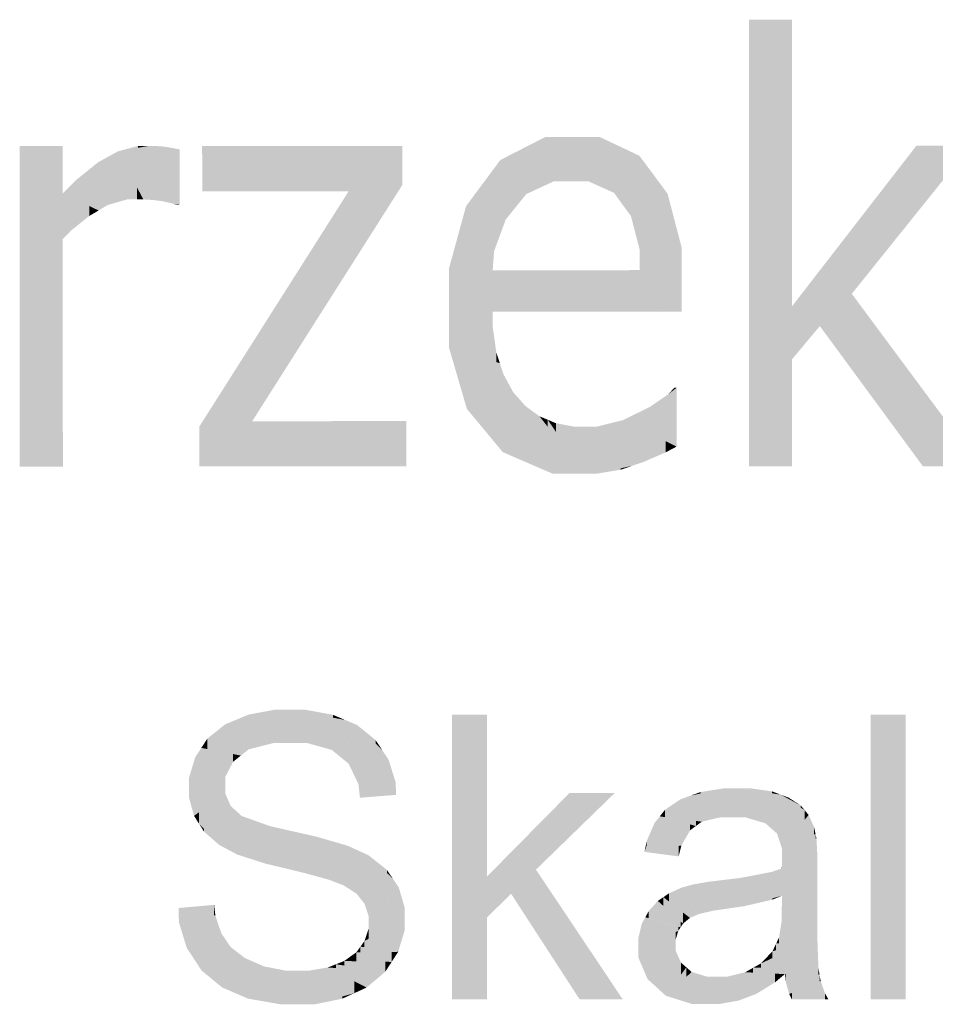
# Model space of a CAD drawing. Extents: x 64462 to 126444, y -56085 to -716.
# Tile 45 of 90: x 93004 to 93325, y -6373 to -6027. Entities that reach past the tile are written whole.
import ezdxf

# ---------------------------------------------------------------- set-up
doc = ezdxf.new("R2010")
doc.units = 0
doc.header["$LTSCALE"] = 11.25

# ---------------------------------------------------------------- blocks, each defined once
blk = doc.blocks.new('DwgObject-55396215-3381')
at = {"linetype": 'Continuous'}
for points in [[(48466.99, 21248.61), (48466.93, 21405.36), (48466.99, 21405.36)], [(48482.05, 21304.65), (48466.99, 21248.61), (48482.05, 21405.37)], [(48466.99, 21248.61), (48466.99, 21405.36), (48482.05, 21405.37)], [(48482.05, 21304.65), (48482.05, 21405.37), (48482.09, 21304.79)], [(48395.52, 21359.21), (48373.64, 21348.02), (48395.52, 21364.23)], [(48379.66, 21352.48), (48379.66, 21356.12), (48395.52, 21364.23)], [(48395.52, 21359.21), (48395.52, 21364.23), (48405.35, 21364.24)], [(48398.44, 21348.63), (48398.44, 21360.7), (48405.35, 21364.24)], [(48404.53, 21348.64), (48404.53, 21362.38), (48405.35, 21364.24)], [(48405.35, 21348.64), (48404.53, 21348.64), (48405.35, 21364.24)], [(48410.58, 21348.64), (48405.35, 21364.24), (48410.58, 21357.02)], [(48419.59, 21344.57), (48405.35, 21364.24), (48419.59, 21357.5)], [(48428.5, 21353.29), (48405.35, 21364.24), (48428.5, 21357.6)], [(48414.46, 21361.62), (48405.35, 21364.24), (48414.46, 21364.24)], [(48405.35, 21348.64), (48405.35, 21364.24), (48410.58, 21348.64)], [(48414.46, 21361.62), (48414.46, 21364.24), (48428.5, 21357.6)], [(48225.99, 21344.41), (48210.87, 21361.01), (48225.99, 21361.02)], [(48226, 21336.38), (48210.87, 21361.01), (48226, 21344.4)], [(48226, 21328.37), (48210.87, 21361.01), (48226, 21336.37)], [(48210.91, 21248.51), (48210.87, 21361.01), (48210.91, 21360.92)], [(48210.91, 21248.51), (48210.91, 21360.92), (48226, 21328.37)], [(48225.99, 21344.41), (48225.99, 21361.02), (48226, 21344.4)], [(48252.4, 21360.39), (48245.36, 21359.14), (48252.4, 21361.03)], [(48254.3, 21342.28), (48245.36, 21359.14), (48254.3, 21360.73)], [(48252.4, 21360.39), (48252.4, 21361.03), (48255.98, 21361.03)], [(48255.98, 21342.18), (48254.3, 21342.28), (48255.98, 21361.03)], [(48254.3, 21342.28), (48254.3, 21360.73), (48255.98, 21361.03)], [(48255.98, 21342.18), (48255.98, 21361.03), (48258.07, 21342.05)], [(48257.96, 21343.03), (48255.98, 21361.03), (48257.96, 21361.03)], [(48259.66, 21341.82), (48257.96, 21361.03), (48259.66, 21360.96)], [(48258.07, 21342.05), (48257.96, 21361.03), (48258.07, 21359.81)], [(48257.96, 21343.03), (48257.96, 21361.03), (48258.07, 21342.05)], [(48259.66, 21341.82), (48259.66, 21360.96), (48260.82, 21360.91)], [(48260.82, 21352.57), (48259.66, 21341.82), (48260.82, 21360.91)], [(48261.71, 21354.97), (48259.66, 21341.82), (48261.71, 21360.78)], [(48260.82, 21352.57), (48260.82, 21360.91), (48261.71, 21360.78)], [(48261.25, 21341.59), (48261.25, 21352.04), (48262.6, 21360.66)], [(48262.6, 21347.83), (48261.25, 21341.59), (48262.6, 21360.66)], [(48261.71, 21354.97), (48261.71, 21360.78), (48262.6, 21360.66)], [(48262.6, 21347.83), (48262.6, 21360.66), (48265.26, 21360.18)], [(48326.4, 21345.16), (48274.95, 21361.04), (48326.4, 21361.06)], [(48274.96, 21345.14), (48274.95, 21361.04), (48274.96, 21361.04)], [(48274.96, 21345.14), (48274.96, 21361.04), (48326.4, 21345.16)], [(48345.27, 21347.41), (48326.4, 21345.16), (48345.27, 21361.06)], [(48326.4, 21345.16), (48326.4, 21361.06), (48345.27, 21361.06)], [(48345.27, 21347.41), (48345.27, 21361.06), (48345.27, 21347.41)], [(48398.44, 21348.63), (48373.64, 21348.02), (48398.44, 21360.7)], [(48404.53, 21348.64), (48398.44, 21348.63), (48404.53, 21362.38)], [(48525.75, 21344), (48482.09, 21304.79), (48525.75, 21361.13)], [(48503.07, 21309.15), (48503.07, 21323.63), (48544.83, 21361.14)], [(48525.75, 21344), (48525.75, 21361.13), (48544.83, 21361.14)], [(48241.92, 21350.91), (48238.47, 21355.36), (48241.92, 21357.25)], [(48245.36, 21349.54), (48241.92, 21357.25), (48245.36, 21359.14)], [(48241.92, 21350.91), (48241.92, 21357.25), (48248.61, 21342.28)], [(48252.12, 21342.28), (48245.36, 21359.14), (48252.12, 21346.39)], [(48248.61, 21342.28), (48245.36, 21359.14), (48248.61, 21351.03)], [(48245.36, 21349.54), (48245.36, 21359.14), (48248.61, 21342.28)], [(48258.07, 21342.05), (48258.07, 21359.81), (48259.66, 21341.82)], [(48264.54, 21340.85), (48264.54, 21356.84), (48265.26, 21360.18)], [(48265.26, 21346.32), (48264.54, 21340.85), (48265.26, 21360.18)], [(48267.03, 21340.34), (48264.54, 21340.85), (48267.03, 21359.82)], [(48265.26, 21346.32), (48265.26, 21360.18), (48267.03, 21359.82)], [(48267.03, 21340.34), (48267.03, 21359.82), (48267.04, 21340.33)], [(48410.58, 21348.64), (48410.58, 21357.02), (48419.59, 21344.57)], [(48419.59, 21344.57), (48419.59, 21357.5), (48433.44, 21350.95)], [(48428.5, 21353.29), (48428.5, 21357.6), (48433.44, 21350.95)], [(48238.47, 21346.01), (48230.51, 21348.94), (48238.47, 21355.36)], [(48238.47, 21346.01), (48238.47, 21355.36), (48248.61, 21342.28)], [(48264.54, 21340.85), (48261.25, 21341.59), (48264.54, 21356.84)], [(48379.66, 21352.48), (48373.64, 21348.02), (48379.66, 21356.12)], [(48248.61, 21342.28), (48248.61, 21351.03), (48252.12, 21342.28)], [(48261.25, 21341.59), (48259.66, 21341.82), (48261.25, 21352.04)], [(48422.55, 21340.49), (48422.55, 21345.93), (48433.44, 21350.95)], [(48425.52, 21336.42), (48425.52, 21343.34), (48433.44, 21350.95)], [(48428.52, 21324.89), (48428.52, 21341.93), (48433.44, 21350.95)], [(48433.44, 21321), (48428.52, 21324.89), (48433.44, 21350.95)], [(48433.44, 21321), (48433.44, 21350.95), (48443.33, 21313.18)], [(48443.32, 21313.19), (48433.44, 21350.95), (48443.32, 21325.42)], [(48438.38, 21338.19), (48433.44, 21350.95), (48438.38, 21344.3)], [(48230.51, 21342.25), (48226, 21344.4), (48230.51, 21348.94)], [(48241.84, 21340.34), (48230.51, 21348.94), (48241.84, 21344.77)], [(48238.58, 21338.4), (48230.51, 21348.94), (48238.58, 21342.81)], [(48230.51, 21342.25), (48230.51, 21348.94), (48238.58, 21338.4)], [(48292.54, 21264.44), (48292.54, 21284.66), (48345.27, 21347.41)], [(48326.4, 21324.95), (48326.4, 21345.16), (48345.27, 21347.41)], [(48373.64, 21328.39), (48361.61, 21318.01), (48373.64, 21348.02)], [(48367.62, 21333.01), (48367.62, 21339.91), (48373.64, 21348.02)], [(48388.75, 21344.15), (48373.64, 21348.02), (48388.75, 21348.39)], [(48381.53, 21335.19), (48373.64, 21348.02), (48381.53, 21342.29)], [(48373.64, 21328.39), (48373.64, 21348.02), (48381.53, 21335.19)], [(48385.14, 21339.67), (48373.64, 21348.02), (48385.14, 21345.07)], [(48388.75, 21344.15), (48388.75, 21348.39), (48398.44, 21348.63)], [(48235.31, 21336.46), (48226, 21344.4), (48235.31, 21339.96)], [(48226, 21336.38), (48226, 21344.4), (48229.02, 21331.45)], [(48229.02, 21331.45), (48226, 21344.4), (48229.02, 21341.82)], [(48241.84, 21340.34), (48241.84, 21344.77), (48248.61, 21342.28)], [(48252.12, 21342.28), (48252.12, 21346.39), (48254.3, 21342.28)], [(48326.4, 21324.95), (48273.91, 21262.49), (48326.4, 21345.16)], [(48385.14, 21339.67), (48385.14, 21345.07), (48388.75, 21344.15)], [(48422.55, 21340.49), (48419.59, 21344.57), (48422.55, 21345.93)], [(48425.52, 21336.42), (48422.55, 21340.49), (48425.52, 21343.34)], [(48438.38, 21338.19), (48438.38, 21344.3), (48443.32, 21325.42)], [(48229.02, 21331.45), (48229.02, 21341.82), (48235.31, 21336.46)], [(48235.31, 21336.46), (48235.31, 21339.96), (48238.58, 21338.4)], [(48238.58, 21338.4), (48238.58, 21342.81), (48241.84, 21340.34)], [(48266.23, 21340.33), (48264.54, 21340.85), (48266.23, 21340.5)], [(48266.23, 21340.33), (48266.23, 21340.5), (48267.04, 21340.33)], [(48367.62, 21333.01), (48361.61, 21318.01), (48367.62, 21339.91)], [(48381.53, 21335.19), (48381.53, 21342.29), (48385.14, 21339.67)], [(48428.52, 21324.89), (48425.52, 21336.42), (48428.52, 21341.93)], [(48226, 21328.37), (48226, 21336.37), (48229.02, 21331.45)], [(48377.45, 21324.07), (48377.45, 21331.67), (48381.53, 21335.19)], [(48377.45, 21324.07), (48361.61, 21318.01), (48377.45, 21331.67)], [(48226, 21248.52), (48210.91, 21248.51), (48226, 21328.37)], [(48226, 21248.52), (48226, 21328.37), (48226.03, 21248.52)], [(48376.97, 21317.43), (48361.61, 21318.01), (48376.97, 21323.88)], [(48376.97, 21317.43), (48376.97, 21323.88), (48377.45, 21324.07)], [(48428.57, 21317.45), (48428.52, 21324.89), (48428.57, 21324.86)], [(48428.57, 21317.45), (48428.57, 21324.86), (48443.33, 21313.18)], [(48443.32, 21313.19), (48443.32, 21325.42), (48443.33, 21313.18)], [(48503.07, 21309.15), (48482.09, 21304.79), (48503.07, 21323.63)], [(48376.97, 21302.88), (48361.61, 21318.01), (48376.97, 21317.43)], [(48361.61, 21304.21), (48361.61, 21318.01), (48361.61, 21318)], [(48361.61, 21304.21), (48361.61, 21318), (48376.97, 21302.88)], [(48428.57, 21314.12), (48376.97, 21317.43), (48428.57, 21317.45)], [(48376.97, 21302.88), (48376.97, 21317.43), (48376.97, 21302.88)], [(48376.97, 21302.88), (48376.97, 21317.43), (48376.97, 21317.42)], [(48443.33, 21302.9), (48376.97, 21317.43), (48443.33, 21313.18)], [(48376.97, 21302.88), (48376.97, 21317.42), (48443.33, 21302.9)], [(48428.57, 21314.12), (48428.57, 21317.45), (48443.33, 21313.18)], [(48443.33, 21302.9), (48443.33, 21313.18), (48443.33, 21302.9)], [(48503.07, 21282.56), (48491.84, 21297.83), (48503.07, 21309.15)], [(48491.84, 21297.83), (48491.84, 21306.82), (48503.07, 21309.15)], [(48503.07, 21282.56), (48503.07, 21309.15), (48528.03, 21248.63)], [(48528.03, 21248.63), (48503.07, 21309.15), (48528.03, 21275.53)], [(48491.84, 21297.83), (48482.09, 21304.79), (48491.84, 21306.82)], [(48376.97, 21297.69), (48361.61, 21304.21), (48376.97, 21302.88)], [(48361.62, 21290.27), (48361.61, 21304.21), (48361.62, 21304.21)], [(48361.62, 21290.27), (48361.62, 21304.21), (48376.97, 21297.69)], [(48376.97, 21297.69), (48376.97, 21302.88), (48376.97, 21297.69)], [(48482.09, 21286.16), (48466.99, 21248.61), (48482.09, 21304.79)], [(48482.09, 21286.16), (48482.09, 21304.79), (48482.1, 21286.18)], [(48482.1, 21286.18), (48482.09, 21304.79), (48482.1, 21304.78)], [(48482.1, 21286.18), (48482.1, 21304.78), (48491.84, 21297.83)], [(48376.97, 21288.78), (48361.62, 21290.27), (48376.97, 21297.69)], [(48376.97, 21288.78), (48376.97, 21297.69), (48378.23, 21288.66)], [(48378.23, 21285.2), (48361.62, 21290.27), (48378.23, 21288.66)], [(48367.91, 21268.75), (48361.62, 21290.27), (48367.91, 21288.35)], [(48367.91, 21268.75), (48367.91, 21288.35), (48379.48, 21284.81)], [(48378.23, 21285.2), (48378.23, 21288.66), (48379.48, 21284.81)], [(48292.54, 21264.44), (48273.91, 21262.49), (48292.54, 21284.66)], [(48379.48, 21279.77), (48367.91, 21268.75), (48379.48, 21284.81)], [(48379.48, 21279.77), (48379.48, 21284.81), (48380.73, 21280.97)], [(48482.1, 21248.62), (48466.99, 21248.61), (48482.1, 21286.18)], [(48482.1, 21248.62), (48482.1, 21286.18), (48482.11, 21248.62)], [(48380.73, 21270.02), (48374.2, 21261.18), (48380.73, 21280.97)], [(48374.2, 21261.18), (48374.2, 21274.74), (48380.73, 21280.97)], [(48380.73, 21270.02), (48380.73, 21280.97), (48384.15, 21274.65)], [(48374.2, 21261.18), (48367.91, 21268.75), (48374.2, 21274.74)], [(48380.48, 21253.6), (48380.48, 21269.68), (48384.15, 21274.65)], [(48384.15, 21265.27), (48380.48, 21253.6), (48384.15, 21274.65)], [(48384.15, 21265.27), (48384.15, 21274.65), (48386.33, 21272.19)], [(48441.54, 21255.58), (48438.76, 21273.98), (48441.54, 21276.2)], [(48440.74, 21275.55), (48438.76, 21273.98), (48440.74, 21276.2)], [(48440.74, 21275.55), (48440.74, 21276.2), (48441.54, 21276.2)], [(48441.54, 21255.58), (48441.54, 21276.2), (48441.55, 21255.53)], [(48528.03, 21248.63), (48528.03, 21275.53), (48547.99, 21248.64)], [(48386.33, 21265.51), (48380.48, 21253.6), (48386.33, 21272.19)], [(48386.33, 21265.51), (48386.33, 21272.19), (48388.43, 21269.78)], [(48438.76, 21259.65), (48432.13, 21269.45), (48438.76, 21273.98)], [(48438.76, 21259.65), (48438.76, 21273.98), (48441.55, 21255.53)], [(48380.48, 21253.6), (48374.2, 21261.18), (48380.48, 21269.68)], [(48388.43, 21251.51), (48380.48, 21253.6), (48388.43, 21269.78)], [(48393.41, 21264.08), (48388.43, 21269.78), (48393.41, 21266.16)], [(48388.43, 21251.51), (48388.43, 21269.78), (48409.17, 21246.04)], [(48427.48, 21262.53), (48422.83, 21264.84), (48427.48, 21267.15)], [(48432.13, 21263.3), (48427.48, 21267.15), (48432.13, 21269.45)], [(48427.48, 21262.53), (48427.48, 21267.15), (48441.55, 21255.53)], [(48432.13, 21263.3), (48432.13, 21269.45), (48441.55, 21255.53)], [(48273.91, 21248.54), (48273.91, 21262.49), (48292.54, 21264.44)], [(48292.54, 21248.54), (48273.91, 21248.54), (48292.54, 21264.44)], [(48346.63, 21248.57), (48292.54, 21264.44), (48346.63, 21264.46)], [(48292.54, 21248.54), (48292.54, 21264.44), (48346.63, 21248.56)], [(48346.63, 21248.57), (48346.63, 21264.46), (48346.63, 21248.56)], [(48393.41, 21264.08), (48393.41, 21266.16), (48409.17, 21246.04)], [(48396.29, 21262.48), (48393.41, 21266.16), (48396.29, 21264.95)], [(48396.29, 21262.48), (48396.29, 21264.95), (48409.17, 21246.04)], [(48399.17, 21260.72), (48396.29, 21264.95), (48399.17, 21263.74)], [(48399.17, 21260.72), (48399.17, 21263.74), (48409.17, 21246.04)], [(48405.52, 21252.5), (48399.17, 21263.74), (48405.52, 21262.54)], [(48422.83, 21252.22), (48413.58, 21262.54), (48422.83, 21264.84)], [(48437.72, 21253.51), (48422.83, 21264.84), (48437.72, 21257.43)], [(48429.91, 21250.13), (48422.83, 21264.84), (48429.91, 21259.46)], [(48425.92, 21248.77), (48422.83, 21264.84), (48425.92, 21258.41)], [(48422.83, 21252.22), (48422.83, 21264.84), (48425.92, 21248.77)], [(48273.91, 21248.54), (48273.91, 21262.49), (48273.91, 21262.49)], [(48405.52, 21252.5), (48405.52, 21262.54), (48409.17, 21246.04)], [(48408.99, 21246.86), (48405.52, 21262.54), (48408.99, 21262.54)], [(48408.99, 21246.86), (48408.99, 21262.54), (48409.17, 21246.04)], [(48409.17, 21246.04), (48408.99, 21262.54), (48409.17, 21262.54)], [(48409.17, 21246.04), (48409.17, 21262.54), (48413.58, 21262.54)], [(48413.58, 21246.76), (48409.17, 21246.04), (48413.58, 21262.54)], [(48413.58, 21246.76), (48413.58, 21262.54), (48425.92, 21248.77)], [(48425.92, 21248.77), (48425.92, 21258.41), (48429.91, 21250.13)], [(48429.91, 21250.13), (48429.91, 21259.46), (48437.72, 21253.51)], [(48437.72, 21253.51), (48437.72, 21257.43), (48441.55, 21255.53)], [(48397.97, 21246.03), (48380.48, 21253.6), (48397.97, 21248.99)], [(48397.97, 21246.03), (48397.97, 21248.99), (48409.17, 21246.04)], [(48413.56, 21246.04), (48409.17, 21246.04), (48413.56, 21246.75)], [(48413.56, 21246.04), (48413.56, 21246.75), (48425.92, 21248.77)], [(48421.93, 21247.4), (48413.56, 21246.04), (48421.93, 21247.89)], [(48421.93, 21247.4), (48421.93, 21247.89), (48425.92, 21248.77)], [(48291.31, 21157.11), (48287.18, 21159.77), (48291.31, 21161.48)], [(48300.03, 21151.48), (48291.31, 21161.48), (48300.03, 21163.1)], [(48291.31, 21157.11), (48291.31, 21161.48), (48300.03, 21151.48)], [(48305.51, 21151.48), (48300.03, 21151.48), (48305.51, 21163.18)], [(48300.47, 21152.43), (48300.03, 21151.48), (48300.47, 21163.18)], [(48300.03, 21151.48), (48300.03, 21163.1), (48300.47, 21163.18)], [(48300.47, 21152.43), (48300.47, 21163.18), (48305.51, 21163.18)], [(48305.51, 21151.48), (48305.51, 21163.18), (48306.02, 21151.48)], [(48311.78, 21151.48), (48305.51, 21163.18), (48311.78, 21157.27)], [(48320.49, 21149.06), (48305.51, 21163.18), (48320.49, 21160.44)], [(48320.86, 21160.38), (48305.51, 21163.18), (48320.86, 21161.39)], [(48311.07, 21162.54), (48305.51, 21163.18), (48311.07, 21163.18)], [(48306.02, 21151.48), (48305.51, 21163.18), (48306.02, 21162.23)], [(48306.02, 21151.48), (48306.02, 21162.23), (48311.78, 21151.48)], [(48311.07, 21162.54), (48311.07, 21163.18), (48320.86, 21161.39)], [(48320.49, 21149.06), (48320.49, 21160.44), (48325.1, 21159.6)], [(48320.86, 21160.38), (48320.86, 21161.39), (48325.1, 21159.6)], [(48374.93, 21104.59), (48362.63, 21061.48), (48374.93, 21161.48)], [(48362.63, 21061.48), (48362.63, 21161.48), (48374.93, 21161.48)], [(48521.96, 21061.48), (48509.66, 21061.48), (48521.96, 21161.48)], [(48509.66, 21061.48), (48509.66, 21161.48), (48521.96, 21161.48)], [(48283.06, 21149.87), (48276.79, 21153.06), (48283.06, 21158.06)], [(48287.18, 21153.66), (48283.06, 21158.06), (48287.18, 21159.77)], [(48288.54, 21147.08), (48283.06, 21158.06), (48288.54, 21152.21)], [(48283.06, 21149.87), (48283.06, 21158.06), (48288.54, 21147.08)], [(48287.18, 21153.66), (48287.18, 21159.77), (48291.29, 21149.28)], [(48291.29, 21149.28), (48287.18, 21159.77), (48291.29, 21157.12)], [(48291.29, 21149.28), (48291.29, 21157.12), (48300.03, 21151.48)], [(48311.78, 21151.48), (48311.78, 21157.27), (48320.49, 21149.06)], [(48325.1, 21149.78), (48323.44, 21146.63), (48325.1, 21159.6)], [(48323.44, 21146.63), (48323.44, 21155.8), (48325.1, 21159.6)], [(48325.1, 21149.78), (48325.1, 21159.6), (48329.34, 21157.81)], [(48326.39, 21144.21), (48326.39, 21152.21), (48329.34, 21157.81)], [(48329.34, 21145.42), (48326.39, 21144.21), (48329.34, 21157.81)], [(48329.34, 21145.42), (48329.34, 21157.81), (48338.15, 21149.05)], [(48335.87, 21151.32), (48329.34, 21157.81), (48335.87, 21152.53)], [(48323.44, 21146.63), (48320.49, 21149.06), (48323.44, 21155.8)], [(48274.65, 21138.18), (48270.36, 21135.6), (48274.65, 21149.77)], [(48272.5, 21142.68), (48272.5, 21146.47), (48274.65, 21149.77)], [(48276.79, 21149.35), (48274.65, 21149.77), (48276.79, 21153.06)], [(48274.65, 21138.18), (48274.65, 21149.77), (48285.8, 21144.88)], [(48285.8, 21144.88), (48274.65, 21149.77), (48285.8, 21147.61)], [(48276.79, 21149.35), (48276.79, 21153.06), (48288.54, 21147.08)], [(48288.54, 21147.08), (48288.54, 21152.21), (48291.29, 21149.28)], [(48326.39, 21144.21), (48323.44, 21146.63), (48326.39, 21152.21)], [(48335.87, 21151.32), (48335.87, 21152.53), (48338.15, 21149.05)], [(48272.5, 21142.68), (48270.36, 21135.6), (48272.5, 21146.47)], [(48270.36, 21135.6), (48270.36, 21139.39), (48272.5, 21146.47)], [(48285.8, 21144.88), (48285.8, 21147.61), (48288.54, 21147.08)], [(48338.15, 21143.73), (48329.84, 21137.03), (48338.15, 21149.05)], [(48329.84, 21137.03), (48329.84, 21145.63), (48338.15, 21149.05)], [(48338.15, 21143.73), (48338.15, 21149.05), (48340.43, 21145.57)], [(48283.06, 21139.58), (48270.36, 21135.6), (48283.06, 21143.23)], [(48283.06, 21139.58), (48283.06, 21143.23), (48285.8, 21144.88)], [(48329.84, 21137.03), (48326.39, 21144.21), (48329.84, 21145.63)], [(48340.43, 21137.56), (48329.84, 21137.03), (48340.43, 21145.57)], [(48340.43, 21137.56), (48340.43, 21145.57), (48342.89, 21137.69)], [(48283.06, 21136.47), (48270.36, 21135.6), (48283.06, 21139.58)], [(48283.06, 21133.78), (48270.36, 21135.6), (48283.06, 21136.47)], [(48342.89, 21133.33), (48329.84, 21137.03), (48342.89, 21137.69)], [(48330.36, 21132.28), (48329.84, 21137.03), (48330.36, 21136.89)], [(48330.36, 21132.28), (48330.36, 21136.89), (48343.06, 21133.28)], [(48342.89, 21133.33), (48342.89, 21137.69), (48343.06, 21133.28)], [(48270.36, 21132.15), (48270.36, 21135.6), (48283.06, 21133.78)], [(48272.11, 21125.92), (48270.36, 21132.15), (48272.11, 21132.38)], [(48272.11, 21125.92), (48272.11, 21132.38), (48283.06, 21133.78)], [(48273.86, 21123.14), (48273.86, 21127.18), (48283.06, 21133.78)], [(48283.06, 21128.26), (48273.86, 21123.14), (48283.06, 21133.78)], [(48283.06, 21128.26), (48283.06, 21133.78), (48285, 21129.34)], [(48403.98, 21123.6), (48374.93, 21104.59), (48403.98, 21133.98)], [(48392.17, 21107.04), (48392.17, 21115.87), (48419.86, 21133.98)], [(48403.98, 21123.6), (48403.98, 21133.98), (48419.86, 21133.98)], [(48446.49, 21128.01), (48442.94, 21131.75), (48446.49, 21133.03)], [(48456.8, 21125.38), (48446.49, 21133.03), (48456.8, 21135.27)], [(48450.03, 21133.8), (48446.49, 21133.03), (48450.03, 21134.3)], [(48446.49, 21128.01), (48446.49, 21133.03), (48450.41, 21123.87)], [(48450.41, 21123.87), (48446.49, 21133.03), (48450.41, 21130.12)], [(48450.03, 21133.8), (48450.03, 21134.3), (48458.25, 21135.58)], [(48458.25, 21125.38), (48456.8, 21125.38), (48458.25, 21135.58)], [(48456.8, 21125.38), (48456.8, 21135.27), (48458.25, 21135.58)], [(48462.92, 21129.23), (48458.25, 21135.58), (48462.92, 21135.58)], [(48461.12, 21125.38), (48458.25, 21135.58), (48461.12, 21131.68)], [(48458.25, 21125.38), (48458.25, 21135.58), (48461.12, 21125.38)], [(48462.92, 21129.23), (48462.92, 21135.58), (48465.75, 21125.38)], [(48465.75, 21125.38), (48462.92, 21135.58), (48465.75, 21132.04)], [(48472.73, 21123.31), (48462.92, 21135.58), (48472.73, 21134.16)], [(48475.1, 21133.82), (48462.92, 21135.58), (48475.1, 21134.49)], [(48467.56, 21135.17), (48462.92, 21135.58), (48467.56, 21135.58)], [(48467.56, 21135.17), (48467.56, 21135.58), (48475.1, 21134.49)], [(48472.73, 21123.31), (48472.73, 21134.16), (48478, 21133.4)], [(48475.08, 21121.23), (48475.08, 21127.81), (48478, 21133.4)], [(48475.1, 21133.82), (48475.1, 21134.49), (48478, 21133.4)], [(48478, 21116.12), (48476.82, 21119.7), (48478, 21133.4)], [(48476.82, 21119.7), (48476.82, 21128.48), (48478, 21133.4)], [(48485.16, 21128.79), (48478, 21133.4), (48485.16, 21129.56)], [(48480.9, 21131.85), (48478, 21133.4), (48480.9, 21132.31)], [(48478.56, 21114.43), (48478, 21133.4), (48478.56, 21133.04)], [(48478, 21116.12), (48478, 21133.4), (48478.56, 21114.43)], [(48478.56, 21114.43), (48478.56, 21133.04), (48486.52, 21127.91)], [(48285, 21123.76), (48280.93, 21115.7), (48285, 21129.34)], [(48280.93, 21115.7), (48280.93, 21127.08), (48285, 21129.34)], [(48285, 21123.76), (48285, 21129.34), (48286.94, 21127.6)], [(48442.94, 21126.32), (48437.52, 21128.1), (48442.94, 21131.75)], [(48442.94, 21126.32), (48442.94, 21131.75), (48450.41, 21123.87)], [(48450.41, 21123.87), (48450.41, 21130.12), (48456.8, 21125.38)], [(48461.12, 21125.38), (48461.12, 21131.68), (48465.75, 21125.38)], [(48465.75, 21125.38), (48465.75, 21132.04), (48472.73, 21123.31)], [(48480.9, 21131.85), (48480.9, 21132.31), (48485.16, 21129.56)], [(48485.16, 21128.79), (48485.16, 21129.56), (48486.52, 21127.91)], [(48273.86, 21123.14), (48272.11, 21125.92), (48273.86, 21127.18)], [(48280.93, 21115.7), (48273.86, 21123.14), (48280.93, 21127.08)], [(48284.5, 21113.82), (48284.5, 21122.77), (48286.94, 21127.6)], [(48286.94, 21120.58), (48284.5, 21113.82), (48286.94, 21127.6)], [(48286.94, 21120.58), (48286.94, 21127.6), (48288.85, 21125.86)], [(48287.25, 21112.35), (48287.25, 21121.45), (48288.85, 21125.86)], [(48288.85, 21111.84), (48287.25, 21112.35), (48288.85, 21125.86)], [(48288.85, 21111.84), (48288.85, 21125.86), (48296.89, 21109.23)], [(48296.89, 21109.23), (48288.85, 21125.86), (48296.89, 21122.99)], [(48435.64, 21115.83), (48430.26, 21113.28), (48435.64, 21125.73)], [(48433.77, 21121.4), (48433.77, 21123.36), (48435.64, 21125.73)], [(48437.52, 21125.49), (48435.64, 21125.73), (48437.52, 21128.1)], [(48448.35, 21122.37), (48435.64, 21125.73), (48448.35, 21124.13)], [(48446.29, 21120.86), (48435.64, 21125.73), (48446.29, 21122.91)], [(48435.64, 21115.83), (48435.64, 21125.73), (48446.29, 21120.86)], [(48437.52, 21125.49), (48437.52, 21128.1), (48450.41, 21123.87)], [(48475.08, 21121.23), (48472.73, 21123.31), (48475.08, 21127.81)], [(48476.82, 21119.7), (48475.08, 21121.23), (48476.82, 21128.48)], [(48486.52, 21124.52), (48478.56, 21114.43), (48486.52, 21127.91)], [(48487.89, 21120.77), (48478.56, 21114.43), (48487.89, 21126.25)], [(48486.52, 21124.52), (48486.52, 21127.91), (48487.89, 21126.25)], [(48487.89, 21120.77), (48487.89, 21126.25), (48489.8, 21122.07)], [(48275.61, 21120.36), (48273.86, 21123.14), (48275.61, 21121.3)], [(48284.5, 21113.82), (48280.93, 21115.7), (48284.5, 21122.77)], [(48296.89, 21109.23), (48296.89, 21122.99), (48298.82, 21122.3)], [(48298.82, 21108.77), (48296.89, 21109.23), (48298.82, 21122.3)], [(48298.82, 21108.77), (48298.82, 21122.3), (48303.78, 21107.58)], [(48303.78, 21107.58), (48298.82, 21122.3), (48303.78, 21121.17)], [(48433.77, 21121.4), (48430.26, 21113.28), (48433.77, 21123.36)], [(48431.07, 21115.63), (48431.07, 21117.14), (48433.77, 21123.36)], [(48446.29, 21120.86), (48446.29, 21122.91), (48448.35, 21122.37)], [(48448.35, 21122.37), (48448.35, 21124.13), (48450.41, 21123.87)], [(48489.8, 21119.31), (48478.56, 21114.43), (48489.8, 21122.07)], [(48489.8, 21119.31), (48489.8, 21122.07), (48490.34, 21119.55)], [(48275.61, 21120.36), (48275.61, 21121.3), (48280.93, 21115.7)], [(48287.25, 21112.35), (48284.5, 21113.82), (48287.25, 21121.45)], [(48303.78, 21107.58), (48303.78, 21121.17), (48306.88, 21120.47)], [(48306.88, 21106.83), (48303.78, 21107.58), (48306.88, 21120.47)], [(48306.88, 21106.83), (48306.88, 21120.47), (48310.66, 21105.92)], [(48310.66, 21105.92), (48306.88, 21120.47), (48310.66, 21119.61)], [(48310.66, 21105.92), (48310.66, 21119.61), (48314.94, 21118.65)], [(48314.94, 21104.75), (48310.66, 21105.92), (48314.94, 21118.65)], [(48324.7, 21101.5), (48314.94, 21118.65), (48324.7, 21115.83)], [(48321.56, 21102.7), (48314.94, 21118.65), (48321.56, 21107.01)], [(48319.55, 21103.48), (48314.94, 21118.65), (48319.55, 21107.53)], [(48314.94, 21104.75), (48314.94, 21118.65), (48319.55, 21103.48)], [(48443.24, 21115.52), (48430.26, 21113.28), (48443.24, 21119.42)], [(48443.24, 21115.52), (48443.24, 21119.42), (48446.29, 21120.86)], [(48490.34, 21117.89), (48478.56, 21114.43), (48490.34, 21119.55)], [(48490.34, 21117.89), (48490.34, 21119.55), (48490.65, 21117.98)], [(48324.7, 21101.5), (48324.7, 21115.83), (48326, 21115.46)], [(48326, 21105.3), (48324.7, 21101.5), (48326, 21115.46)], [(48326, 21105.3), (48326, 21115.46), (48329, 21114.09)], [(48392.17, 21107.04), (48374.93, 21104.59), (48392.17, 21115.87)], [(48431.07, 21115.63), (48430.26, 21113.28), (48431.07, 21117.14)], [(48442.26, 21111.68), (48430.26, 21113.28), (48442.26, 21115.35)], [(48442.26, 21111.68), (48442.26, 21115.35), (48443.24, 21115.52)], [(48478.52, 21107.51), (48478.52, 21108.74), (48490.65, 21117.98)], [(48490.65, 21111.96), (48478.56, 21097.88), (48490.65, 21117.98)], [(48478.56, 21097.88), (48478.56, 21107.54), (48490.65, 21117.98)], [(48478.56, 21108.77), (48478.56, 21110.34), (48490.65, 21117.98)], [(48478.56, 21110.34), (48478.56, 21110.68), (48490.65, 21117.98)], [(48478.56, 21110.68), (48478.56, 21114.43), (48490.65, 21117.98)], [(48490.65, 21111.96), (48490.65, 21117.98), (48490.96, 21112.32)], [(48329, 21098.7), (48324.7, 21101.5), (48329, 21114.09)], [(48329, 21098.7), (48329, 21114.09), (48329.21, 21098.55)], [(48329.21, 21098.55), (48329, 21114.09), (48329.21, 21114)], [(48329.21, 21098.55), (48329.21, 21114), (48333.37, 21112.08)], [(48330.59, 21096.8), (48330.59, 21103.05), (48333.37, 21112.08)], [(48333.37, 21096.29), (48331.98, 21095.04), (48333.37, 21112.08)], [(48331.98, 21095.04), (48331.98, 21104.41), (48333.37, 21112.08)], [(48339.81, 21105.9), (48333.37, 21112.08), (48339.81, 21106.99)], [(48333.37, 21096.29), (48333.37, 21112.08), (48341.89, 21103.91)], [(48490.96, 21108.23), (48478.56, 21097.88), (48490.96, 21112.32)], [(48478.52, 21107.51), (48478.49, 21107.48), (48478.52, 21108.74)], [(48490.96, 21091.86), (48478.49, 21093.38), (48490.96, 21108.23)], [(48478.56, 21108.77), (48478.52, 21108.74), (48478.56, 21110.34)], [(48478.56, 21093.46), (48478.56, 21097.88), (48490.96, 21108.23)], [(48319.55, 21103.48), (48319.55, 21107.53), (48321.56, 21102.7)], [(48321.56, 21102.7), (48321.56, 21107.01), (48324.7, 21101.5)], [(48339.81, 21105.9), (48339.81, 21106.99), (48341.89, 21103.91)], [(48383.45, 21098.55), (48374.93, 21104.59), (48383.45, 21105.8)], [(48392.17, 21085.12), (48383.45, 21098.55), (48392.17, 21107.04)], [(48383.45, 21098.55), (48383.45, 21105.8), (48392.17, 21107.04)], [(48392.17, 21085.12), (48392.17, 21107.04), (48407.52, 21061.48)], [(48407.52, 21061.48), (48392.17, 21107.04), (48407.52, 21084.1)], [(48474.98, 21099.43), (48464.05, 21104.14), (48474.98, 21106.26)], [(48478.49, 21098.04), (48474.98, 21106.26), (48478.49, 21107.48)], [(48474.98, 21099.43), (48474.98, 21106.26), (48478.56, 21097.88)], [(48478.56, 21097.88), (48478.49, 21107.48), (48478.56, 21107.54)], [(48478.49, 21098.04), (48478.49, 21107.48), (48478.56, 21097.88)], [(48330.59, 21096.8), (48329.21, 21098.55), (48330.59, 21103.05)], [(48331.98, 21095.04), (48330.59, 21096.8), (48331.98, 21104.41)], [(48333.36, 21090.94), (48333.36, 21096.28), (48341.89, 21103.91)], [(48341.89, 21098.89), (48333.36, 21090.94), (48341.89, 21103.91)], [(48341.89, 21098.89), (48341.89, 21103.91), (48343.98, 21100.82)], [(48374.93, 21090.25), (48362.63, 21061.48), (48374.93, 21104.59)], [(48374.93, 21090.25), (48374.93, 21104.59), (48383.45, 21098.55)], [(48445.73, 21091.92), (48443.28, 21100.73), (48445.73, 21101.41)], [(48447.53, 21096.49), (48445.73, 21101.41), (48447.53, 21101.89)], [(48447.8, 21090.78), (48445.73, 21101.41), (48447.8, 21095.75)], [(48446.23, 21090.1), (48445.73, 21101.41), (48446.23, 21098.82)], [(48445.73, 21091.92), (48445.73, 21101.41), (48446.23, 21090.1)], [(48452.98, 21094.92), (48447.53, 21101.89), (48452.98, 21102.81)], [(48447.53, 21096.49), (48447.53, 21101.89), (48449.37, 21091.47)], [(48449.37, 21091.47), (48447.53, 21101.89), (48449.37, 21099.54)], [(48456.62, 21096.5), (48452.98, 21102.81), (48456.62, 21103.26)], [(48452.98, 21094.92), (48452.98, 21102.81), (48454.72, 21092.7)], [(48454.72, 21092.7), (48452.98, 21102.81), (48454.72, 21099.8)], [(48464.05, 21095.4), (48456.62, 21103.26), (48464.05, 21104.14)], [(48456.62, 21096.5), (48456.62, 21103.26), (48458.51, 21093.24)], [(48458.51, 21093.24), (48456.62, 21103.26), (48458.51, 21101.26)], [(48458.51, 21093.24), (48458.51, 21101.26), (48465.19, 21094.2)], [(48464.05, 21095.4), (48464.05, 21104.14), (48465.19, 21094.2)], [(48465.19, 21094.2), (48464.05, 21104.14), (48465.19, 21103.65)], [(48465.19, 21094.2), (48465.19, 21103.65), (48478.56, 21097.88)], [(48343.98, 21089.14), (48333.36, 21086.27), (48343.98, 21100.82)], [(48333.36, 21086.27), (48333.36, 21088.59), (48343.98, 21100.82)], [(48333.36, 21088.59), (48333.36, 21090.94), (48343.98, 21100.82)], [(48346.06, 21089.7), (48343.98, 21100.82), (48346.06, 21093.72)], [(48343.98, 21089.14), (48343.98, 21100.82), (48346.06, 21089.7)], [(48438.87, 21095.86), (48436.91, 21097.39), (48438.87, 21098.72)], [(48443.28, 21093.56), (48438.87, 21098.72), (48443.28, 21100.73)], [(48438.87, 21095.86), (48438.87, 21098.72), (48446.23, 21090.1)], [(48443.28, 21093.56), (48443.28, 21100.73), (48446.23, 21090.1)], [(48446.23, 21090.1), (48446.23, 21098.82), (48447.8, 21090.78)], [(48449.37, 21091.47), (48449.37, 21099.54), (48454.72, 21092.7)], [(48454.72, 21092.7), (48454.72, 21099.8), (48458.51, 21093.24)], [(48475.21, 21096.52), (48475.21, 21096.96), (48478.56, 21097.88)], [(48478.56, 21093.46), (48478.49, 21093.38), (48478.56, 21097.88)], [(48279.16, 21091.02), (48266.66, 21093.58), (48279.16, 21094.68)], [(48279.16, 21091.02), (48279.16, 21094.68), (48279.6, 21090.92)], [(48333.36, 21090.94), (48331.98, 21095.04), (48333.36, 21096.28)], [(48434.95, 21090.9), (48431.78, 21092.53), (48434.95, 21096.06)], [(48436.91, 21094.3), (48434.95, 21096.06), (48436.91, 21097.39)], [(48442.96, 21086.79), (48434.95, 21096.06), (48442.96, 21088.87)], [(48434.95, 21090.9), (48434.95, 21096.06), (48442.96, 21086.79)], [(48436.91, 21094.3), (48436.91, 21097.39), (48443.81, 21088.1)], [(48443.81, 21088.1), (48436.91, 21097.39), (48443.81, 21091.99)], [(48447.8, 21090.78), (48447.8, 21095.75), (48449.37, 21091.47)], [(48475.21, 21096.52), (48465.19, 21094.2), (48475.21, 21096.96)], [(48272.13, 21075.63), (48266.66, 21093.58), (48272.13, 21092.46)], [(48266.79, 21088.57), (48266.66, 21093.58), (48266.79, 21093.14)], [(48266.79, 21088.57), (48266.79, 21093.14), (48272.13, 21075.63)], [(48272.13, 21075.63), (48272.13, 21092.46), (48279.6, 21090.92)], [(48279.6, 21082.78), (48272.13, 21075.63), (48279.6, 21090.92)], [(48279.6, 21082.78), (48279.6, 21090.92), (48281.66, 21084.76)], [(48431.78, 21089.99), (48430.57, 21090.33), (48431.78, 21092.53)], [(48431.78, 21089.99), (48431.78, 21092.53), (48442.96, 21086.79)], [(48443.81, 21088.1), (48443.81, 21091.99), (48446.23, 21090.1)], [(48490.96, 21083.3), (48477.5, 21083.17), (48490.96, 21091.86)], [(48478.49, 21089.32), (48478.49, 21093.38), (48490.96, 21091.86)], [(48478.49, 21083.81), (48478.49, 21089.32), (48490.96, 21091.86)], [(48269.53, 21079.6), (48266.79, 21088.57), (48269.53, 21081.94)], [(48343.78, 21078.2), (48331.94, 21081.99), (48343.78, 21088.45)], [(48333.36, 21082.76), (48333.36, 21086.27), (48346.06, 21089.7)], [(48343.78, 21078.2), (48343.78, 21088.45), (48346.06, 21089.7)], [(48346.06, 21085.71), (48343.78, 21078.2), (48346.06, 21089.7)], [(48374.93, 21061.48), (48362.63, 21061.48), (48374.93, 21090.25)], [(48430.57, 21081.46), (48428.16, 21080.61), (48430.57, 21090.33)], [(48429.36, 21085.47), (48428.16, 21080.61), (48429.36, 21088.13)], [(48428.16, 21080.61), (48428.16, 21083.27), (48429.36, 21088.13)], [(48429.36, 21085.47), (48429.36, 21088.13), (48430.57, 21090.33)], [(48430.57, 21081.46), (48430.57, 21090.33), (48442.11, 21085.48)], [(48442.11, 21085.48), (48430.57, 21090.33), (48442.11, 21087.03)], [(48442.96, 21086.79), (48442.96, 21088.87), (48443.81, 21088.1)], [(48478.49, 21083.81), (48477.5, 21083.17), (48478.49, 21089.32)], [(48274.73, 21071.66), (48274.73, 21078.12), (48281.66, 21084.76)], [(48281.66, 21065.93), (48274.73, 21071.66), (48281.66, 21084.76)], [(48281.66, 21065.93), (48281.66, 21084.76), (48281.91, 21065.71)], [(48281.91, 21065.71), (48281.66, 21084.76), (48281.91, 21084.37)], [(48281.91, 21065.71), (48281.91, 21084.37), (48283.27, 21082.35)], [(48333.36, 21082.76), (48331.94, 21081.99), (48333.36, 21086.27)], [(48407.52, 21061.48), (48407.52, 21084.1), (48422.66, 21061.48)], [(48441.26, 21082.56), (48428.16, 21080.61), (48441.26, 21085.18)], [(48441.26, 21082.56), (48441.26, 21085.18), (48442.11, 21085.48)], [(48442.11, 21085.48), (48442.11, 21087.03), (48442.96, 21086.79)], [(48269.53, 21079.6), (48269.53, 21081.94), (48272.13, 21075.63)], [(48283.27, 21072.21), (48281.91, 21065.71), (48283.27, 21082.35)], [(48283.27, 21072.21), (48283.27, 21082.35), (48284.89, 21079.94)], [(48331.94, 21079.83), (48330.53, 21080.02), (48331.94, 21081.99)], [(48331.94, 21079.83), (48331.94, 21081.99), (48343.78, 21078.2)], [(48441.26, 21080.95), (48428.16, 21080.61), (48441.26, 21082.56)], [(48441.26, 21078.49), (48428.16, 21080.61), (48441.26, 21080.95)], [(48428.16, 21076.08), (48428.16, 21080.61), (48441.26, 21078.49)], [(48490.96, 21072.5), (48471.17, 21074.14), (48490.96, 21083.3)], [(48475.22, 21076.02), (48475.22, 21078.39), (48490.96, 21083.3)], [(48476.51, 21078.8), (48475.22, 21078.39), (48476.51, 21081.09)], [(48476.51, 21078.8), (48476.51, 21081.09), (48490.96, 21083.3)], [(48477.5, 21081.24), (48476.51, 21081.09), (48477.5, 21083.17)], [(48477.5, 21081.24), (48477.5, 21083.17), (48490.96, 21083.3)], [(48490.96, 21072.5), (48490.96, 21083.3), (48491.35, 21072.47)], [(48274.73, 21071.66), (48272.13, 21075.63), (48274.73, 21078.12)], [(48284.89, 21064.43), (48281.91, 21065.71), (48284.89, 21079.94)], [(48286.49, 21063.74), (48284.89, 21079.94), (48286.49, 21078.69)], [(48284.89, 21064.43), (48284.89, 21079.94), (48286.49, 21063.74)], [(48286.49, 21063.74), (48286.49, 21078.69), (48289.9, 21076.04)], [(48329.12, 21074.89), (48324.82, 21074.97), (48329.12, 21078.06)], [(48330.53, 21078.07), (48329.12, 21078.06), (48330.53, 21080.02)], [(48341.5, 21074.67), (48329.12, 21078.06), (48341.5, 21078.18)], [(48329.12, 21074.89), (48329.12, 21078.06), (48341.5, 21074.67)], [(48330.53, 21078.07), (48330.53, 21080.02), (48343.78, 21078.2)], [(48341.5, 21074.67), (48341.5, 21078.18), (48343.78, 21078.2)], [(48431.36, 21068.63), (48431.36, 21076.67), (48441.26, 21078.49)], [(48434.56, 21065.71), (48434.56, 21071.82), (48441.26, 21078.49)], [(48441.26, 21072.51), (48434.56, 21065.71), (48441.26, 21078.49)], [(48441.26, 21072.51), (48441.26, 21078.49), (48443.11, 21074.4)], [(48475.22, 21076.02), (48471.17, 21074.14), (48475.22, 21078.39)], [(48289.9, 21062.26), (48286.49, 21063.74), (48289.9, 21076.04)], [(48289.9, 21062.26), (48289.9, 21076.04), (48291.06, 21061.76)], [(48291.06, 21061.76), (48289.9, 21076.04), (48291.06, 21075.53)], [(48291.06, 21061.76), (48291.06, 21075.53), (48293.3, 21074.56)], [(48293.3, 21066.25), (48291.06, 21061.76), (48293.3, 21074.56)], [(48293.3, 21066.25), (48293.3, 21074.56), (48296.7, 21073.07)], [(48321.93, 21072.49), (48319.04, 21072.71), (48321.93, 21073.84)], [(48324.82, 21073.39), (48321.93, 21073.84), (48324.82, 21074.97)], [(48321.93, 21072.49), (48321.93, 21073.84), (48339.22, 21071.15)], [(48324.82, 21073.39), (48324.82, 21074.97), (48339.22, 21071.15)], [(48339.22, 21071.15), (48324.82, 21074.97), (48339.22, 21074.71)], [(48339.22, 21071.15), (48339.22, 21074.71), (48341.5, 21074.67)], [(48431.36, 21068.63), (48428.16, 21076.08), (48431.36, 21076.67)], [(48443.11, 21070.2), (48437.76, 21062.8), (48443.11, 21074.4)], [(48437.76, 21062.8), (48437.76, 21068.97), (48443.11, 21074.4)], [(48443.11, 21070.2), (48443.11, 21074.4), (48444.97, 21072.76)], [(48471.17, 21072.58), (48468.41, 21072.59), (48471.17, 21074.14)], [(48471.17, 21072.58), (48471.17, 21074.14), (48491.35, 21072.47)], [(48296.7, 21060.78), (48291.06, 21061.76), (48296.7, 21073.07)], [(48302.41, 21059.78), (48296.7, 21073.07), (48302.41, 21071.96)], [(48296.7, 21060.78), (48296.7, 21073.07), (48302.41, 21059.78)], [(48302.41, 21059.78), (48302.41, 21071.96), (48304.35, 21071.58)], [(48304.35, 21059.78), (48302.41, 21059.78), (48304.35, 21071.58)], [(48308.6, 21061.19), (48304.35, 21071.58), (48308.6, 21071.58)], [(48304.35, 21059.78), (48304.35, 21071.58), (48309.18, 21059.78)], [(48308.6, 21061.19), (48308.6, 21071.58), (48309.18, 21059.78)], [(48312.38, 21064.06), (48308.6, 21071.58), (48312.38, 21071.58)], [(48309.18, 21059.78), (48308.6, 21071.58), (48309.18, 21070.43)], [(48309.18, 21059.78), (48309.18, 21070.43), (48314.52, 21059.78)], [(48319.04, 21068.31), (48312.38, 21071.58), (48319.04, 21072.71)], [(48312.38, 21064.06), (48312.38, 21071.58), (48314.52, 21059.78)], [(48314.52, 21059.78), (48312.38, 21071.58), (48314.52, 21070.53)], [(48314.52, 21059.78), (48314.52, 21070.53), (48328.4, 21063.7)], [(48328.4, 21063.7), (48319.04, 21072.71), (48328.4, 21067.87)], [(48332.67, 21065.66), (48319.04, 21072.71), (48332.67, 21071.65)], [(48319.04, 21068.31), (48319.04, 21072.71), (48328.4, 21063.7)], [(48332.67, 21065.66), (48332.67, 21071.65), (48339.22, 21071.15)], [(48434.56, 21065.71), (48431.36, 21068.63), (48434.56, 21071.82)], [(48444.97, 21069.42), (48437.76, 21062.8), (48444.97, 21072.76)], [(48446.82, 21059.92), (48437.76, 21062.8), (48446.82, 21071.12)], [(48444.97, 21069.42), (48444.97, 21072.76), (48446.82, 21071.12)], [(48446.82, 21059.92), (48446.82, 21071.12), (48446.92, 21059.88)], [(48446.92, 21059.88), (48446.82, 21071.12), (48446.92, 21070.93)], [(48452.25, 21061.06), (48446.82, 21071.12), (48452.25, 21069.48)], [(48446.92, 21059.88), (48446.92, 21070.93), (48452.88, 21059.88)], [(48465.66, 21063.02), (48459.36, 21069.48), (48465.66, 21071.04)], [(48468.41, 21070.91), (48465.66, 21071.04), (48468.41, 21072.59)], [(48466.4, 21062.25), (48465.66, 21071.04), (48466.4, 21069.59)], [(48469.55, 21063.44), (48465.66, 21071.04), (48469.55, 21069.72)], [(48476.13, 21067.5), (48465.66, 21071.04), (48476.13, 21070.54)], [(48465.66, 21063.02), (48465.66, 21071.04), (48466.4, 21062.25)], [(48479.56, 21070.38), (48468.41, 21072.59), (48479.56, 21072.53)], [(48468.41, 21070.91), (48468.41, 21072.59), (48479.56, 21070.38)], [(48476.13, 21067.5), (48476.13, 21070.54), (48479.56, 21070.38)], [(48479.56, 21070.38), (48479.56, 21072.53), (48491.35, 21072.47)], [(48479.83, 21067.84), (48479.56, 21070.38), (48479.83, 21070.43)], [(48479.83, 21067.84), (48479.83, 21070.43), (48491.35, 21072.47)], [(48491.35, 21070.12), (48479.83, 21067.84), (48491.35, 21072.47)], [(48491.74, 21067.76), (48481.08, 21063.39), (48491.74, 21070.2)], [(48481.08, 21063.39), (48481.08, 21068.08), (48491.74, 21070.2)], [(48491.35, 21070.12), (48491.35, 21072.47), (48491.74, 21070.2)], [(48491.74, 21067.76), (48491.74, 21070.2), (48492.14, 21067.92)], [(48328.4, 21063.7), (48328.4, 21067.87), (48332.67, 21065.66)], [(48437.76, 21062.8), (48434.56, 21065.71), (48437.76, 21068.97)], [(48455.82, 21061.4), (48452.25, 21069.48), (48455.82, 21069.48)], [(48452.88, 21059.88), (48452.25, 21069.48), (48452.88, 21068.05)], [(48452.25, 21061.06), (48452.25, 21069.48), (48452.88, 21059.88)], [(48452.88, 21059.88), (48452.88, 21068.05), (48456.49, 21059.88)], [(48455.82, 21061.4), (48455.82, 21069.48), (48456.49, 21059.88)], [(48456.49, 21059.88), (48455.82, 21069.48), (48456.49, 21069.48)], [(48456.49, 21059.88), (48456.49, 21069.48), (48459.36, 21069.48)], [(48459.36, 21060.39), (48456.49, 21059.88), (48459.36, 21069.48)], [(48459.36, 21060.39), (48459.36, 21069.48), (48463.25, 21061.07)], [(48463.25, 21061.07), (48459.36, 21069.48), (48463.25, 21065.49)], [(48466.4, 21062.25), (48466.4, 21069.59), (48469.55, 21063.44)], [(48469.55, 21063.44), (48469.55, 21069.72), (48476.13, 21067.5)], [(48481.08, 21063.39), (48479.83, 21067.84), (48481.08, 21068.08)], [(48492.14, 21063.29), (48482.06, 21061.48), (48492.14, 21067.92)], [(48482.06, 21061.48), (48482.06, 21063.78), (48492.14, 21067.92)], [(48492.14, 21063.29), (48492.14, 21067.92), (48493.69, 21063.57)], [(48324.13, 21061.74), (48324.13, 21062.5), (48328.4, 21063.7)], [(48463.25, 21061.07), (48463.25, 21065.49), (48466.4, 21062.25)], [(48482.06, 21061.48), (48481.08, 21063.39), (48482.06, 21063.78)], [(48493.69, 21061.48), (48482.06, 21061.48), (48493.69, 21063.57)], [(48493.69, 21061.48), (48493.69, 21063.57), (48494.86, 21061.48)], [(48324.13, 21061.74), (48314.52, 21059.78), (48324.13, 21062.5)]]:
    blk.add_hatch(color=1, dxfattribs=at).paths.add_polyline_path(points)

msp = doc.modelspace()

# ---------------------------------------------------------------- block references
msp.add_blockref('DwgObject-55396215-3381', (44793.1, -27432.61))

doc.saveas('drawing.dxf')
